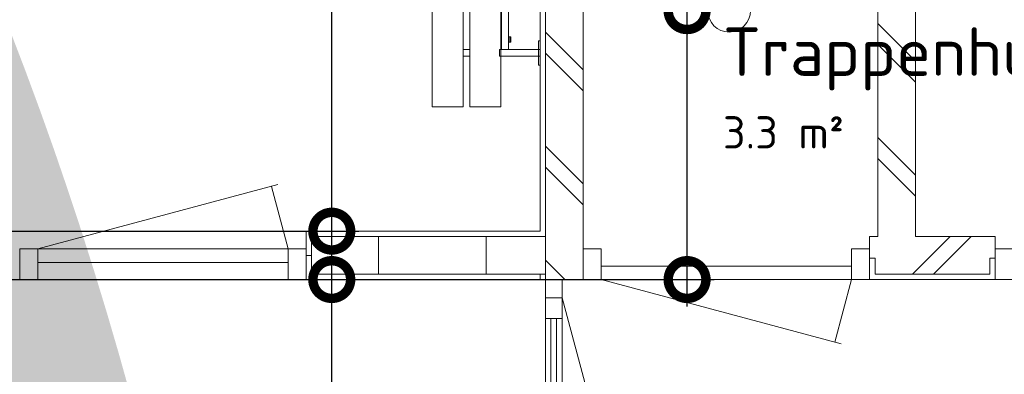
# Model space of a CAD drawing. Header units: millimetres. Extents: x 2016 to 102618, y -16590 to 68005.
# Tile 211 of 256: x 86468 to 90124, y 16048 to 17367. Entities that reach past the tile are written whole.
import ezdxf

# ---------------------------------------------------------------- set-up
doc = ezdxf.new("R2010")
doc.units = ezdxf.units.MM
for name, color, linetype, lineweight in [('A-ANNO-DIMS', 211, 'Continuous', 9), ('A-AREA-IDEN', 2, 'Continuous', 9), ('A-DOOR', 31, 'Continuous', 13), ('A-FLOR', 192, 'Continuous', 13), ('A-GENM', 13, 'Continuous', 13), ('A-GLAZ-CURT', 52, 'Continuous', 9), ('A-GLAZ-CWMG', 51, 'Continuous', 13), ('A-WALL', 113, 'Continuous', 13), ('A-WALL-FNSH', 113, 'Continuous', 25), ('A-WALL-PATT', 111, 'Continuous', 25), ('I-FURN', 30, 'Continuous', 13), ('S-STRS-ANNO', 31, 'Continuous', 9)]:
    doc.layers.add(name, color=color, linetype=linetype, lineweight=lineweight)
doc.styles.add('ISOCPEUR_2', font='isocpeur.ttf', dxfattribs={"height": 180})
doc.styles.add('ISOCPEUR_4', font='isocpeur.ttf', dxfattribs={"height": 120})
doc.dimstyles.new('00_VCS_maatvoering_1_8_3', dxfattribs={"dimscale": 304.8, "dimtxt": 179.276612, "dimasz": 0.918635, "dimexe": 0.328084, "dimexo": 0.0625, "dimgap": 0.164042, "dimtad": 1, "dimdec": 0, "dimzin": 0, "dimdsep": 46, "dimtxsty": 'ISOCPEUR_2', "dimblk1": 'DOTSMALL', "dimblk2": 'DOTSMALL', "dimsah": 1, "dimcen": 0.09, "dimdle": 0.328084, "dimadec": 0, "dimazin": 0, "dimtfac": 1, "dimtdec": 4, "dimtix": 1, "dimtmove": 0, "dimatfit": 3, "dimfxl": 0.328084, "dimfxlon": 1, "dimtvp": 1, "dimtolj": 1, "dimtzin": 0, "dimarcsym": 2})

# ---------------------------------------------------------------- blocks, each defined once
blk = doc.blocks.new('32_DO deur enkel - DO-4447772-00 Begane grond')
at = {"layer": 'A-DOOR', "lineweight": 5}
for p, q in [((-412, -24), (-412, 90)), ((-412, 90), (-345, 90)), ((-345, 90), (-345, -24)), ((585, -24), (585, 90)), ((585, 90), (652, 90)), ((652, 90), (652, -24)), ((-345, 26), (585, 26)), ((-345, -24), (-345, 26)), ((585, 26), (585, -24)), ((-345, -24), (-412, -24)), ((585, -24), (-345, -24)), ((652, -24), (585, -24))]:
    blk.add_line(p, q, dxfattribs=at)
at = {"layer": 'A-GENM'}
for p, q in [((-345, -24), (-282.7, -256.5)), ((585, -24), (-306.8, -263))]:
    blk.add_line(p, q, dxfattribs=at)
blk = doc.blocks.new('79_VCS_FU_zitbank_kleedkamers - 79_VCS_FU_zitbank_kleedkamers-V7-00 Begane grond')
at = {"layer": 'I-FURN'}
for p, q in [((8005, 0), (8005, -5.1)), ((8005, -5.1), (8037.5, -5.1)), ((8037.5, -5), (8037.5, 0)), ((8062.5, 0), (8037.5, 0)), ((8037.5, -145), (8037.5, -5)), ((8062.5, -5), (8037.5, -5)), ((8062.5, 0), (8062.5, -5)), ((8062.5, -5), (8062.5, -145)), ((8062.5, -5.1), (8095, -5.1)), ((8095, -5.1), (8095, 0)), ((7990, -110.5), (7990, -109.5)), ((8009, -108.5), (7991, -108.5)), ((8010, -109.5), (8010, -110.5)), ((7087.5, -117.5), (8037.5, -117.5)), ((8037.5, -142.5), (7087.5, -142.5)), ((8037.5, -145), (7087.5, -145)), ((7990, -110.7), (7990, -116.5)), ((7991, -111.5), (8009, -111.5)), ((8010, -116.5), (8010, -110.8)), ((8037.5, -150), (8037.5, -145)), ((8062.5, -145), (8037.5, -145)), ((8062.5, -145), (8037.5, -145)), ((8062.5, -145), (8062.5, -150)), ((8250, -145), (8063.1, -145)), ((8250, -145), (8250, -150)), ((8062.5, -150), (8037.5, -150)), ((8250, -150), (8250, -255)), ((8250, -255), (8250, -260)), ((50, -260), (8250, -260)), ((8250, -285), (50, -285)), ((8037.5, -285.2), (8037.5, -259.8)), ((8062.5, -259.8), (8062.5, -285.2)), ((8250, -285), (8250, -290)), ((8250, -290), (8250, -395)), ((50, -400), (8250, -400)), ((8250, -395), (8250, -400))]:
    blk.add_line(p, q, dxfattribs=at)
at = {"layer": 'I-FURN', "flags": 128}
for points in [[(7990, -117.5), (7990, -117.4), (7990, -117.3), (7990, -117.2), (7990, -117.1), (7990, -117), (7990, -117), (7990, -116.9), (7990, -116.8), (7990, -116.7), (7990, -116.6), (7990, -116.5), (7990, -116.4), (7990, -116.3), (7990, -116.3), (7990, -116.2), (7990, -116.1), (7990, -116), (7990, -116), (7990, -115.9), (7990, -115.8), (7990, -115.8), (7990, -115.7), (7990, -115.7)], [(8010, -115.7), (8010, -115.7), (8010, -115.8), (8010, -115.8), (8010, -115.9), (8010, -116), (8010, -116.1), (8010, -116.1), (8010, -116.2), (8010, -116.3), (8010, -116.4), (8010, -116.4), (8010, -116.5), (8010, -116.6), (8010, -116.7), (8010, -116.8), (8010, -116.9), (8010, -117), (8010, -117.1), (8010, -117.2), (8010, -117.3), (8010, -117.4), (8010, -117.5)]]:
    blk.add_lwpolyline(points, dxfattribs=at)
at = {"layer": 'I-FURN'}
for centre, radius, start, end in [((7991, -109.5), 0.978, 90, 180), ((8009, -109.5), 0.966, 0, 90), ((7991, -110.5), 1, 180, 270), ((8009, -110.5), 0.962, 270, 360)]:
    blk.add_arc(centre, radius, start, end, dxfattribs=at)
for centre, major_axis, start_param, end_param in [((7991, -109.5), (0.978, 0), 1.570796, 3.140513), ((8009, -109.5), (0.966, 0), 0.001117, 1.570796), ((7991, -110.5), (1, 0), 3.142593, 4.712389), ((8009, -110.5), (0.962, 0), 4.712389, 6.282063)]:
    blk.add_ellipse(centre, major_axis=major_axis, ratio=0.997927, start_param=start_param, end_param=end_param, dxfattribs=at)
blk = doc.blocks.new('32_DO deur enkel - DO-4467874-00 Begane grond')
at = {"layer": 'A-DOOR', "lineweight": 5}
for p, q in [((-412, -34), (-412, 80)), ((-412, 80), (-345, 80)), ((-345, 80), (-345, -34)), ((585, -34), (585, 80)), ((585, 80), (652, 80)), ((652, 80), (652, -34)), ((-345, 16), (585, 16)), ((-345, -34), (-345, 16)), ((585, 16), (585, -34)), ((-345, -34), (-412, -34)), ((585, -34), (-345, -34)), ((652, -34), (585, -34))]:
    blk.add_line(p, q, dxfattribs=at)
at = {"layer": 'A-GENM'}
for p, q in [((-345, -34), (-282.7, -266.5)), ((585, -34), (-306.8, -273))]:
    blk.add_line(p, q, dxfattribs=at)
blk = doc.blocks.new('32_DO deur enkel - DO-4448397-00 Begane grond')
at = {"layer": 'A-DOOR', "lineweight": 5}
for p, q in [((-345, 80), (-412, 80)), ((-412, 80), (-412, -34)), ((-345, -34), (-345, 80)), ((585, 80), (-345, 80)), ((-345, 80), (-345, 30)), ((652, 80), (585, 80)), ((585, 80), (585, -34)), ((585, 30), (585, 80)), ((652, -34), (652, 80)), ((-345, 30), (585, 30)), ((-412, -34), (-345, -34)), ((585, -34), (652, -34))]:
    blk.add_line(p, q, dxfattribs=at)
at = {"layer": 'A-GENM'}
for p, q in [((-345, 80), (-282.7, 312.5)), ((585, 80), (-306.8, 319))]:
    blk.add_line(p, q, dxfattribs=at)
blk = doc.blocks.new('31_VCS_CWP_vliesgevel_deur_enkel_glaspaneel - Merk DO alu deur wit-4519548-00 Begane grond')
at = {"layer": 'A-GENM'}
for p, q in [((-475, -31), (-411.4, -268.5)), ((475, -31), (-435.5, -275))]:
    blk.add_line(p, q, dxfattribs=at)
at = {"layer": 'A-GLAZ-CURT', "lineweight": 18}
for p, q in [((-398, 31), (-475, 31)), ((-475, 31), (-475, -31)), ((-398, -31), (-398, 31)), ((-398, 31), (398, 31)), ((475, 31), (398, 31)), ((398, 31), (398, -31)), ((475, -31), (475, 31)), ((-475, -31), (-398, -31)), ((398, -31), (-398, -31)), ((398, -31), (475, -31))]:
    blk.add_line(p, q, dxfattribs=at)
at = {"layer": 'A-GLAZ-CURT', "lineweight": 13}
for p, q in [((398, 10.5), (-398, 10.5)), ((-398, 10.5), (-398, -10.5)), ((398, -10.5), (398, 10.5)), ((-398, -10.5), (398, -10.5))]:
    blk.add_line(p, q, dxfattribs=at)
blk = doc.blocks.new('Rectangular Mullion - aluminium kozijn_RT62_68mm 1013-4519435-00 Begane grond')
at = {"layer": 'A-GLAZ-CWMG'}
for p, q in [((0, 31), (-68, 31)), ((-68, 31), (-68, -31)), ((0, -31), (0, 31)), ((-68, -31), (0, -31))]:
    blk.add_line(p, q, dxfattribs=at)
blk = doc.blocks.new('_DotSmall')
at = {"color": 0, "linetype": 'ByBlock', "const_width": 0.5}
blk.add_lwpolyline([(-0.0625, 0, 1), (0.0625, 0, 1)], format="xyb", close=True, dxfattribs=at)

msp = doc.modelspace()

# ---------------------------------------------------------------- hatches: boundary and pattern name
at = {"layer": 'A-WALL-PATT', "lineweight": 5}
h = msp.add_hatch(dxfattribs=at)
h.set_pattern_fill('FP_17', color=256, angle=225, style=0, pattern_type=2)
h.set_pattern_definition([(135, (88560, 20150), (-212.132, -212.132), []), (135, (86360, 20150), (-212.132, -212.132), [])])
h.paths.add_polyline_path([(88482, 14580), (88560, 14580), (88560, 14600), (88420, 14599.4), (88420, 14580)], flags=0)
h.paths.add_polyline_path([(88560, 16400), (88560, 25680), (88420, 25680), (88420, 16400), (88482, 16400)], flags=0)
h = msp.add_hatch(dxfattribs=at)
h.set_pattern_fill('FP_336', color=256, angle=-135, style=0, pattern_type=2)
h.set_pattern_definition([(315, (89654, 18122.27), (212.13, 212.13), []), (315, (91854, 18122.27), (212.132, 212.132), [])])
h.paths.add_polyline_path([(89794, 16560), (89794, 19684.5), (89654, 19684.5), (89654, 16560)], flags=0)
h = msp.add_hatch(dxfattribs=at)
h.set_pattern_fill('FP_393', color=256, angle=-90, style=0, pattern_type=2)
h.set_pattern_definition([(90, (79400, 16400), (-400, -1e-12), [])])
h.paths.add_polyline_path([(88420, 16420), (88420, 16560), (87552, 16560), (87552, 16420), (88400, 16420)], flags=0)
h.paths.add_polyline_path([(85421.6, 16420), (86448, 16420), (86448, 16560), (84552, 16560), (84552, 16420)], flags=0)
h.paths.add_polyline_path([(83448, 16420), (83448, 16560), (81552, 16560), (81552, 16420), (82103.1, 16420)], flags=0)
h.paths.add_polyline_path([(75552, 16420), (77448, 16420), (77448, 16560), (75552, 16560), (75552, 16490)], flags=0)
h.paths.add_polyline_path([(80448, 16420), (80448, 16560), (78552, 16560), (78552, 16420), (80443.8, 16420)], flags=0)
h.paths.add_polyline_path([(70400, 16420), (71448, 16420), (71448, 16560), (70400, 16560), (70400, 16490)], flags=0)
h.paths.add_polyline_path([(74448, 16420), (74448, 16560), (72552, 16560), (72552, 16420), (73806.6, 16420)], flags=0)
h = msp.add_hatch(dxfattribs=at)
h.set_pattern_fill('FP_9', color=256, angle=-135, style=0, pattern_type=2)
h.set_pattern_definition([(45, (90690, 16400), (-212.13, 212.13), []), (45, (90690, 18600), (-212.132, 212.132), [])])
h.paths.add_polyline_path([(89794, 16420), (90070.5, 16420), (90070.5, 16480), (90090.5, 16480), (90090.5, 16560), (89624, 16560), (89624, 16480), (89644, 16480), (89644, 16420), (89654, 16420)], flags=0)
h.paths.add_polyline_path([(92800, 16420), (92800, 16560), (91154.5, 16560), (91154.5, 16480), (91174.5, 16480), (91174.5, 16420), (92058.7, 16420)], flags=0)

# ---------------------------------------------------------------- linework, layer by layer
at = {"layer": 'A-FLOR'}
msp.add_line((87465, 16400), (86535, 16400), dxfattribs=at)
at = {"layer": 'A-WALL', "lineweight": 5}
for p, q in [((88420, 25680), (88420, 16400)), ((88400, 16560), (88420, 16560)), ((87532, 16490), (87552, 16490)), ((88400, 16420), (88420, 16420))]:
    msp.add_line(p, q, dxfattribs=at)
at = {"layer": 'A-WALL', "color": 250, "lineweight": 18}
for p, q in [((89794, 16560), (89794, 19684.5)), ((88560, 16400), (88560, 19544.5)), ((89654, 19544.5), (89654, 16560)), ((88400, 18205.4), (88400, 17255.4)), ((88400, 17229.8), (88400, 16580)), ((87552, 16560), (87552, 16420)), ((88400, 16560), (87552, 16560)), ((89654, 16560), (89624, 16560)), ((89624, 16560), (89624, 16480)), ((90090.5, 16560), (89794, 16560)), ((90090.5, 16480), (90090.5, 16560)), ((89644, 16480), (89624, 16480)), ((89644, 16480), (89644, 16420)), ((90090.5, 16480), (90070.5, 16480)), ((90070.5, 16420), (90070.5, 16480)), ((87552, 16420), (88400, 16420)), ((88400, 16400), (88400, 16420)), ((89644, 16420), (90070.5, 16420)), ((88400, 16400), (88560, 16400))]:
    msp.add_line(p, q, dxfattribs=at)
at = {"layer": 'A-WALL-FNSH', "color": 7, "lineweight": 13}
for p, q in [((88400, 16580), (87532, 16580)), ((87532, 16580), (87532, 16400)), ((89624, 16480), (89624, 16400)), ((90090.5, 16400), (90090.5, 16480)), ((87532, 16400), (88400, 16400)), ((89624, 16400), (90090.5, 16400))]:
    msp.add_line(p, q, dxfattribs=at)
at = {"layer": 'S-STRS-ANNO'}
msp.add_circle((89102, 17400), 79.4, dxfattribs=at)

# ---------------------------------------------------------------- block references
at = {"layer": 'A-DOOR', "rotation": 180}
for name, p in [('32_DO deur enkel - DO-4447772-00 Begane grond', (87120, 16490)), ('32_DO deur enkel - DO-4467874-00 Begane grond', (90742.5, 16480)), ('32_DO deur enkel - DO-4448397-00 Begane grond', (89212, 16480))]:
    msp.add_blockref(name, p, dxfattribs=at)
at = {"layer": 'A-GLAZ-CURT', "lineweight": 18, "rotation": 90}
msp.add_blockref('31_VCS_CWP_vliesgevel_deur_enkel_glaspaneel - Merk DO alu deur wit-4519548-00 Begane grond', (88451, 15857), dxfattribs=at)
at = {"layer": 'A-GLAZ-CWMG', "rotation": 90}
msp.add_blockref('Rectangular Mullion - aluminium kozijn_RT62_68mm 1013-4519435-00 Begane grond', (88451, 16400), dxfattribs=at)
at = {"layer": 'I-FURN', "rotation": 269.9999999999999}
msp.add_blockref('79_VCS_FU_zitbank_kleedkamers - 79_VCS_FU_zitbank_kleedkamers-V7-00 Begane grond', (88400, 25292.9), dxfattribs=at)

# ---------------------------------------------------------------- texts
at = {"layer": 'A-AREA-IDEN', "attachment_point": 1}
for s, insert, char_height, width, style in [('Trappenhuis', (89079, 17337.6), 180, 1595.358, 'ISOCPEUR_2'), ('3.3 m²', (89079, 17007.4), 120, 569.198, 'ISOCPEUR_4')]:
    msp.add_mtext(s, dxfattribs=dict(at, insert=insert, char_height=char_height, width=width, style=style))

# ---------------------------------------------------------------- dimensions: what is measured, and where the dimension line sits
at = {"layer": 'A-ANNO-DIMS'}
for base, p1, p2, override in [((87626.8, 25520), (87526.8, 16580), (87526.8, 25520), {"dimpost": '<>', "dimfxl": 8940}), ((88946.1, 17400), (88846.1, 16400), (88846.1, 17400), {"dimpost": '<>', "dimfxl": 1000}), ((87626.8, 16580), (87526.8, 16400), (87526.8, 16580), {"dimpost": '<>', "dimfxl": 180}), ((87626.8, 16400), (87526.8, 14600), (87526.8, 16400), {"dimpost": '<>', "dimfxl": 1800})]:
    msp.add_linear_dim(base=base, p1=p1, p2=p2, angle=90, dimstyle='00_VCS_maatvoering_1_8_3', override=override, dxfattribs=at).render()

doc.saveas('drawing.dxf')
